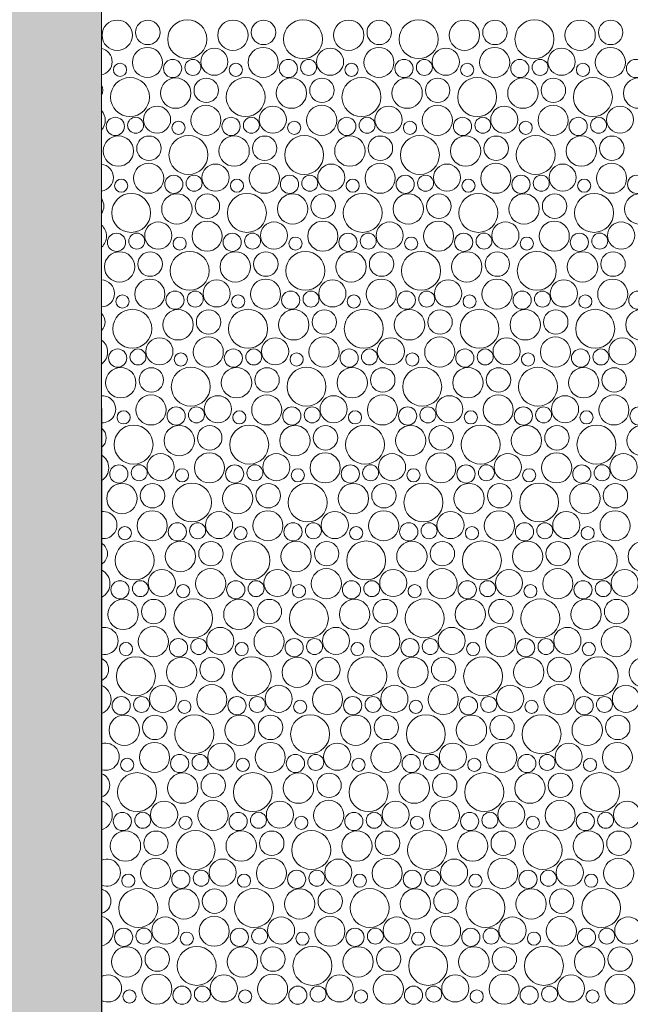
# Model space of a CAD drawing. Header units: metres. Extents: x -167 to 262, y -186 to 508.
# Tile 163 of 256: x 59.21 to 61.12, y 19.76 to 22.85. Entities that reach past the tile are written whole.
import ezdxf

# ---------------------------------------------------------------- set-up
doc = ezdxf.new("R2010")
doc.units = ezdxf.units.M
doc.header["$MEASUREMENT"] = 0
doc.layers.add('60 Auffüllung', color=7, linetype='Continuous')

# ---------------------------------------------------------------- blocks, each defined once
blk = doc.blocks.new('*X54', base_point=(27236.1321, 33357.279))
at = {"layer": '60 Auffüllung', "color": 7, "linetype": 'Continuous', "lineweight": 18, "true_color": 0xefefef}
for centre, radius in [((59.512, 22.8043), 0.0477), ((59.608, 22.8131), 0.0384), ((59.7321, 22.7919), 0.0612), ((59.8757, 22.8043), 0.0477), ((59.9717, 22.8131), 0.0384), ((60.0958, 22.7919), 0.0612), ((60.2394, 22.8043), 0.0477), ((60.3354, 22.8131), 0.0384), ((60.4595, 22.7919), 0.0612), ((60.6031, 22.8043), 0.0477), ((60.6991, 22.8131), 0.0384), ((60.8232, 22.7919), 0.0612), ((60.9668, 22.8043), 0.0477), ((61.0628, 22.8131), 0.0384), ((59.607, 22.7188), 0.0473), ((59.8172, 22.7209), 0.0426), ((59.9707, 22.7188), 0.0473), ((60.1809, 22.7209), 0.0426), ((60.3344, 22.7188), 0.0473), ((60.5446, 22.7209), 0.0426), ((60.6981, 22.7188), 0.0473), ((60.9083, 22.7209), 0.0426), ((61.0618, 22.7188), 0.0473), ((59.5209, 22.6955), 0.0207), ((59.686, 22.6997), 0.0286), ((59.7498, 22.7032), 0.0251), ((59.8846, 22.6955), 0.0207), ((60.0497, 22.6997), 0.0286), ((60.1135, 22.7032), 0.0251), ((60.2483, 22.6955), 0.0207), ((60.4134, 22.6997), 0.0286), ((60.4772, 22.7032), 0.0251), ((60.612, 22.6955), 0.0207), ((60.7771, 22.6997), 0.0286), ((60.841, 22.7032), 0.0251), ((60.9757, 22.6955), 0.0207), ((61.1408, 22.6997), 0.0286), ((59.5521, 22.6099), 0.0612), ((59.6957, 22.6223), 0.0477), ((59.7917, 22.6311), 0.0384), ((59.9158, 22.6099), 0.0612), ((60.0594, 22.6223), 0.0477), ((60.1554, 22.6311), 0.0384), ((60.2795, 22.6099), 0.0612), ((60.4231, 22.6223), 0.0477), ((60.5191, 22.6311), 0.0384), ((60.6432, 22.6099), 0.0612), ((60.7868, 22.6223), 0.0477), ((60.8828, 22.6311), 0.0384), ((61.0069, 22.6099), 0.0612), ((61.1505, 22.6223), 0.0477), ((59.6372, 22.5389), 0.0426), ((59.7907, 22.5368), 0.0473), ((60.0009, 22.5389), 0.0426), ((60.1544, 22.5368), 0.0473), ((60.3646, 22.5389), 0.0426), ((60.5181, 22.5368), 0.0473), ((60.7283, 22.5389), 0.0426), ((60.8818, 22.5368), 0.0473), ((61.092, 22.5389), 0.0426), ((59.506, 22.5177), 0.0286), ((59.5698, 22.5212), 0.0251), ((59.7046, 22.5135), 0.0207), ((59.8697, 22.5177), 0.0286), ((59.9335, 22.5212), 0.0251), ((60.0683, 22.5135), 0.0207), ((60.2334, 22.5177), 0.0286), ((60.2972, 22.5212), 0.0251), ((60.432, 22.5135), 0.0207), ((60.5971, 22.5177), 0.0286), ((60.661, 22.5212), 0.0251), ((60.7957, 22.5135), 0.0207), ((60.9608, 22.5177), 0.0286), ((61.0247, 22.5212), 0.0251), ((59.5157, 22.4403), 0.0477), ((59.6117, 22.4491), 0.0384), ((59.7358, 22.4279), 0.0612), ((59.8794, 22.4403), 0.0477), ((59.9754, 22.4491), 0.0384), ((60.0995, 22.4279), 0.0612), ((60.2431, 22.4403), 0.0477), ((60.3391, 22.4491), 0.0384), ((60.4632, 22.4279), 0.0612), ((60.6068, 22.4403), 0.0477), ((60.7028, 22.4491), 0.0384), ((60.8269, 22.4279), 0.0612), ((60.9705, 22.4403), 0.0477), ((61.0665, 22.4491), 0.0384), ((59.6107, 22.3548), 0.0473), ((59.9744, 22.3548), 0.0473), ((60.3381, 22.3548), 0.0473), ((60.7018, 22.3548), 0.0473), ((61.0655, 22.3548), 0.0473), ((59.8209, 22.3569), 0.0426), ((60.1846, 22.3569), 0.0426), ((60.5483, 22.3569), 0.0426), ((60.912, 22.3569), 0.0426), ((59.5246, 22.3315), 0.0207), ((59.6897, 22.3357), 0.0286), ((59.7535, 22.3392), 0.0251), ((59.8883, 22.3315), 0.0207), ((60.0534, 22.3357), 0.0286), ((60.1172, 22.3392), 0.0251), ((60.252, 22.3315), 0.0207), ((60.4171, 22.3357), 0.0286), ((60.481, 22.3392), 0.0251), ((60.6157, 22.3315), 0.0207), ((60.7808, 22.3357), 0.0286), ((60.8447, 22.3392), 0.0251), ((60.9794, 22.3315), 0.0207), ((61.1445, 22.3357), 0.0286), ((59.5558, 22.2459), 0.0612), ((59.6994, 22.2583), 0.0477), ((59.7954, 22.2671), 0.0384), ((59.9195, 22.2459), 0.0612), ((60.0631, 22.2583), 0.0477), ((60.1591, 22.2671), 0.0384), ((60.2832, 22.2459), 0.0612), ((60.4268, 22.2583), 0.0477), ((60.5228, 22.2671), 0.0384), ((60.6469, 22.2459), 0.0612), ((60.7905, 22.2583), 0.0477), ((60.8865, 22.2671), 0.0384), ((61.0106, 22.2459), 0.0612), ((61.1542, 22.2583), 0.0477), ((59.6409, 22.1749), 0.0426), ((59.7944, 22.1728), 0.0473), ((60.0046, 22.1749), 0.0426), ((60.1581, 22.1728), 0.0473), ((60.3683, 22.1749), 0.0426), ((60.5218, 22.1728), 0.0473), ((60.732, 22.1749), 0.0426), ((60.8855, 22.1728), 0.0473), ((61.0957, 22.1749), 0.0426), ((59.5097, 22.1537), 0.0286), ((59.5735, 22.1572), 0.0251), ((59.7083, 22.1495), 0.0207), ((59.8734, 22.1537), 0.0286), ((59.9372, 22.1572), 0.0251), ((60.072, 22.1495), 0.0207), ((60.2371, 22.1537), 0.0286), ((60.301, 22.1572), 0.0251), ((60.4357, 22.1495), 0.0207), ((60.6008, 22.1537), 0.0286), ((60.6647, 22.1572), 0.0251), ((60.7994, 22.1495), 0.0207), ((60.9645, 22.1537), 0.0286), ((61.0284, 22.1572), 0.0251), ((59.5194, 22.0763), 0.0477), ((59.6154, 22.0851), 0.0384), ((59.7395, 22.0639), 0.0612), ((59.8831, 22.0763), 0.0477), ((59.9791, 22.0851), 0.0384), ((60.1032, 22.0639), 0.0612), ((60.2468, 22.0763), 0.0477), ((60.3428, 22.0851), 0.0384), ((60.4669, 22.0639), 0.0612), ((60.6105, 22.0763), 0.0477), ((60.7065, 22.0851), 0.0384), ((60.8306, 22.0639), 0.0612), ((60.9742, 22.0763), 0.0477), ((61.0702, 22.0851), 0.0384), ((59.6144, 21.9908), 0.0473), ((59.8246, 21.9929), 0.0426), ((59.9781, 21.9908), 0.0473), ((60.1883, 21.9929), 0.0426), ((60.3418, 21.9908), 0.0473), ((60.552, 21.9929), 0.0426), ((60.7055, 21.9908), 0.0473), ((60.9157, 21.9929), 0.0426), ((61.0692, 21.9908), 0.0473), ((59.6934, 21.9717), 0.0286), ((59.7572, 21.9752), 0.0251), ((60.0571, 21.9717), 0.0286), ((60.121, 21.9752), 0.0251), ((60.4208, 21.9717), 0.0286), ((60.4847, 21.9752), 0.0251), ((60.7845, 21.9717), 0.0286), ((60.8484, 21.9752), 0.0251), ((61.1482, 21.9717), 0.0286), ((59.5283, 21.9675), 0.0207), ((59.892, 21.9675), 0.0207), ((60.2557, 21.9675), 0.0207), ((60.6194, 21.9675), 0.0207), ((60.9831, 21.9675), 0.0207), ((59.5595, 21.8819), 0.0612), ((59.7031, 21.8943), 0.0477), ((59.7991, 21.9031), 0.0384), ((59.9232, 21.8819), 0.0612), ((60.0668, 21.8943), 0.0477), ((60.1628, 21.9031), 0.0384), ((60.2869, 21.8819), 0.0612), ((60.4305, 21.8943), 0.0477), ((60.5265, 21.9031), 0.0384), ((60.6506, 21.8819), 0.0612), ((60.7942, 21.8943), 0.0477), ((60.8902, 21.9031), 0.0384), ((61.0143, 21.8819), 0.0612), ((61.1579, 21.8943), 0.0477), ((59.6446, 21.8109), 0.0426), ((59.7981, 21.8088), 0.0473), ((60.0083, 21.8109), 0.0426), ((60.1618, 21.8088), 0.0473), ((60.372, 21.8109), 0.0426), ((60.5255, 21.8088), 0.0473), ((60.7357, 21.8109), 0.0426), ((60.8892, 21.8088), 0.0473), ((61.0994, 21.8109), 0.0426), ((59.5134, 21.7897), 0.0286), ((59.5772, 21.7932), 0.0251), ((59.8771, 21.7897), 0.0286), ((59.941, 21.7932), 0.0251), ((60.2408, 21.7897), 0.0286), ((60.3047, 21.7932), 0.0251), ((60.6045, 21.7897), 0.0286), ((60.6684, 21.7932), 0.0251), ((60.9682, 21.7897), 0.0286), ((61.0321, 21.7932), 0.0251), ((59.712, 21.7855), 0.0207), ((60.0757, 21.7855), 0.0207), ((60.4394, 21.7855), 0.0207), ((60.8031, 21.7855), 0.0207), ((59.5231, 21.7123), 0.0477), ((59.6191, 21.7211), 0.0384), ((59.7432, 21.6999), 0.0612), ((59.8868, 21.7123), 0.0477), ((59.9828, 21.7211), 0.0384), ((60.1069, 21.6999), 0.0612), ((60.2505, 21.7123), 0.0477), ((60.3465, 21.7211), 0.0384), ((60.4706, 21.6999), 0.0612), ((60.6142, 21.7123), 0.0477), ((60.7102, 21.7211), 0.0384), ((60.8343, 21.6999), 0.0612), ((60.9779, 21.7123), 0.0477), ((61.0739, 21.7211), 0.0384), ((59.6181, 21.6268), 0.0473), ((59.8283, 21.629), 0.0426), ((59.9818, 21.6268), 0.0473), ((60.192, 21.629), 0.0426), ((60.3455, 21.6268), 0.0473), ((60.5557, 21.629), 0.0426), ((60.7092, 21.6268), 0.0473), ((60.9194, 21.629), 0.0426), ((61.0729, 21.6268), 0.0473), ((59.6971, 21.6077), 0.0286), ((59.761, 21.6112), 0.0251), ((60.0608, 21.6077), 0.0286), ((60.1247, 21.6112), 0.0251), ((60.4245, 21.6077), 0.0286), ((60.4884, 21.6112), 0.0251), ((60.7882, 21.6077), 0.0286), ((60.8521, 21.6112), 0.0251), ((61.152, 21.6077), 0.0286), ((59.532, 21.6035), 0.0207), ((59.8957, 21.6035), 0.0207), ((60.2594, 21.6035), 0.0207), ((60.6231, 21.6035), 0.0207), ((60.9868, 21.6035), 0.0207), ((59.5632, 21.5179), 0.0612), ((59.7068, 21.5303), 0.0477), ((59.8028, 21.5392), 0.0384), ((59.9269, 21.5179), 0.0612), ((60.0705, 21.5303), 0.0477), ((60.1665, 21.5392), 0.0384), ((60.2906, 21.5179), 0.0612), ((60.4342, 21.5303), 0.0477), ((60.5302, 21.5392), 0.0384), ((60.6543, 21.5179), 0.0612), ((60.7979, 21.5303), 0.0477), ((60.8939, 21.5392), 0.0384), ((61.0181, 21.5179), 0.0612), ((61.1616, 21.5303), 0.0477), ((59.6483, 21.447), 0.0426), ((59.8018, 21.4448), 0.0473), ((60.012, 21.447), 0.0426), ((60.1655, 21.4448), 0.0473), ((60.3757, 21.447), 0.0426), ((60.5292, 21.4448), 0.0473), ((60.7394, 21.447), 0.0426), ((60.8929, 21.4448), 0.0473), ((61.1032, 21.447), 0.0426), ((59.5171, 21.4257), 0.0286), ((59.581, 21.4292), 0.0251), ((59.7157, 21.4215), 0.0207), ((59.8808, 21.4257), 0.0286), ((59.9447, 21.4292), 0.0251), ((60.0794, 21.4215), 0.0207), ((60.2445, 21.4257), 0.0286), ((60.3084, 21.4292), 0.0251), ((60.4431, 21.4215), 0.0207), ((60.6082, 21.4257), 0.0286), ((60.6721, 21.4292), 0.0251), ((60.8068, 21.4215), 0.0207), ((60.972, 21.4257), 0.0286), ((61.0358, 21.4292), 0.0251), ((59.5268, 21.3483), 0.0477), ((59.6228, 21.3572), 0.0384), ((59.7469, 21.3359), 0.0612), ((59.8905, 21.3483), 0.0477), ((59.9865, 21.3572), 0.0384), ((60.1106, 21.3359), 0.0612), ((60.2542, 21.3483), 0.0477), ((60.3502, 21.3572), 0.0384), ((60.4743, 21.3359), 0.0612), ((60.6179, 21.3483), 0.0477), ((60.7139, 21.3572), 0.0384), ((60.8381, 21.3359), 0.0612), ((60.9816, 21.3483), 0.0477), ((61.0777, 21.3572), 0.0384), ((59.6218, 21.2628), 0.0473), ((59.832, 21.265), 0.0426), ((59.9855, 21.2628), 0.0473), ((60.1957, 21.265), 0.0426), ((60.3492, 21.2628), 0.0473), ((60.5594, 21.265), 0.0426), ((60.7129, 21.2628), 0.0473), ((60.9232, 21.265), 0.0426), ((61.0766, 21.2628), 0.0473), ((59.5357, 21.2395), 0.0207), ((59.7008, 21.2437), 0.0286), ((59.7647, 21.2472), 0.0251), ((59.8994, 21.2395), 0.0207), ((60.0645, 21.2437), 0.0286), ((60.1284, 21.2472), 0.0251), ((60.2631, 21.2395), 0.0207), ((60.4282, 21.2437), 0.0286), ((60.4921, 21.2472), 0.0251), ((60.6268, 21.2395), 0.0207), ((60.792, 21.2437), 0.0286), ((60.8558, 21.2472), 0.0251), ((60.9905, 21.2395), 0.0207), ((59.5669, 21.1539), 0.0612), ((59.7105, 21.1663), 0.0477), ((59.8065, 21.1752), 0.0384), ((59.9306, 21.1539), 0.0612), ((60.0742, 21.1663), 0.0477), ((60.1702, 21.1752), 0.0384), ((60.2943, 21.1539), 0.0612), ((60.4379, 21.1663), 0.0477), ((60.5339, 21.1752), 0.0384), ((60.6581, 21.1539), 0.0612), ((60.8016, 21.1663), 0.0477), ((60.8977, 21.1752), 0.0384), ((61.0218, 21.1539), 0.0612), ((61.1653, 21.1663), 0.0477), ((59.652, 21.083), 0.0426), ((59.8055, 21.0808), 0.0473), ((60.0157, 21.083), 0.0426), ((60.1692, 21.0808), 0.0473), ((60.3794, 21.083), 0.0426), ((60.5329, 21.0808), 0.0473), ((60.7432, 21.083), 0.0426), ((60.8966, 21.0808), 0.0473), ((61.1069, 21.083), 0.0426), ((59.5208, 21.0617), 0.0286), ((59.5847, 21.0652), 0.0251), ((59.7194, 21.0575), 0.0207), ((59.8845, 21.0617), 0.0286), ((59.9484, 21.0652), 0.0251), ((60.0831, 21.0575), 0.0207), ((60.2482, 21.0617), 0.0286), ((60.3121, 21.0652), 0.0251), ((60.4468, 21.0575), 0.0207), ((60.612, 21.0617), 0.0286), ((60.6758, 21.0652), 0.0251), ((60.8105, 21.0575), 0.0207), ((60.9757, 21.0617), 0.0286), ((61.0395, 21.0652), 0.0251), ((59.5305, 20.9843), 0.0477), ((59.6265, 20.9932), 0.0384), ((59.7506, 20.9719), 0.0612), ((59.8942, 20.9843), 0.0477), ((59.9902, 20.9932), 0.0384), ((60.1143, 20.9719), 0.0612), ((60.2579, 20.9843), 0.0477), ((60.3539, 20.9932), 0.0384), ((60.4781, 20.9719), 0.0612), ((60.6216, 20.9843), 0.0477), ((60.7177, 20.9932), 0.0384), ((60.8418, 20.9719), 0.0612), ((60.9853, 20.9843), 0.0477), ((61.0814, 20.9932), 0.0384), ((59.6255, 20.8988), 0.0473), ((59.9892, 20.8988), 0.0473), ((60.3529, 20.8988), 0.0473), ((60.7166, 20.8988), 0.0473), ((61.0803, 20.8988), 0.0473), ((59.8357, 20.901), 0.0426), ((60.1994, 20.901), 0.0426), ((60.5632, 20.901), 0.0426), ((60.9269, 20.901), 0.0426), ((59.5394, 20.8755), 0.0207), ((59.7045, 20.8797), 0.0286), ((59.7684, 20.8832), 0.0251), ((59.9031, 20.8755), 0.0207), ((60.0682, 20.8797), 0.0286), ((60.1321, 20.8832), 0.0251), ((60.2668, 20.8755), 0.0207), ((60.432, 20.8797), 0.0286), ((60.4958, 20.8832), 0.0251), ((60.6305, 20.8755), 0.0207), ((60.7957, 20.8797), 0.0286), ((60.8595, 20.8832), 0.0251), ((60.9942, 20.8755), 0.0207), ((59.5706, 20.7899), 0.0612), ((59.7142, 20.8023), 0.0477), ((59.8102, 20.8112), 0.0384), ((59.9343, 20.7899), 0.0612), ((60.0779, 20.8023), 0.0477), ((60.1739, 20.8112), 0.0384), ((60.2981, 20.7899), 0.0612), ((60.4416, 20.8023), 0.0477), ((60.5377, 20.8112), 0.0384), ((60.6618, 20.7899), 0.0612), ((60.8053, 20.8023), 0.0477), ((60.9014, 20.8112), 0.0384), ((61.0255, 20.7899), 0.0612), ((61.169, 20.8023), 0.0477), ((59.6557, 20.719), 0.0426), ((59.8092, 20.7168), 0.0473), ((60.0194, 20.719), 0.0426), ((60.1729, 20.7168), 0.0473), ((60.3832, 20.719), 0.0426), ((60.5366, 20.7168), 0.0473), ((60.7469, 20.719), 0.0426), ((60.9003, 20.7168), 0.0473), ((61.1106, 20.719), 0.0426), ((59.5245, 20.6977), 0.0286), ((59.5884, 20.7012), 0.0251), ((59.7231, 20.6936), 0.0207), ((59.8882, 20.6977), 0.0286), ((59.9521, 20.7012), 0.0251), ((60.0868, 20.6936), 0.0207), ((60.252, 20.6977), 0.0286), ((60.3158, 20.7012), 0.0251), ((60.4505, 20.6936), 0.0207), ((60.6157, 20.6977), 0.0286), ((60.6795, 20.7012), 0.0251), ((60.8142, 20.6936), 0.0207), ((60.9794, 20.6977), 0.0286), ((61.0432, 20.7012), 0.0251), ((59.5342, 20.6204), 0.0477), ((59.6302, 20.6292), 0.0384), ((59.7543, 20.6079), 0.0612), ((59.8979, 20.6204), 0.0477), ((59.9939, 20.6292), 0.0384), ((60.1181, 20.6079), 0.0612), ((60.2616, 20.6204), 0.0477), ((60.3577, 20.6292), 0.0384), ((60.4818, 20.6079), 0.0612), ((60.6253, 20.6204), 0.0477), ((60.7214, 20.6292), 0.0384), ((60.8455, 20.6079), 0.0612), ((60.989, 20.6204), 0.0477), ((61.0851, 20.6292), 0.0384), ((59.6292, 20.5348), 0.0473), ((59.8394, 20.537), 0.0426), ((59.9929, 20.5348), 0.0473), ((60.2032, 20.537), 0.0426), ((60.3566, 20.5348), 0.0473), ((60.5669, 20.537), 0.0426), ((60.7203, 20.5348), 0.0473), ((60.9306, 20.537), 0.0426), ((61.084, 20.5348), 0.0473), ((59.7082, 20.5157), 0.0286), ((59.7721, 20.5192), 0.0251), ((60.072, 20.5157), 0.0286), ((60.1358, 20.5192), 0.0251), ((60.4357, 20.5157), 0.0286), ((60.4995, 20.5192), 0.0251), ((60.7994, 20.5157), 0.0286), ((60.8632, 20.5192), 0.0251), ((59.5431, 20.5116), 0.0207), ((59.9068, 20.5116), 0.0207), ((60.2705, 20.5116), 0.0207), ((60.6342, 20.5116), 0.0207), ((60.9979, 20.5116), 0.0207), ((59.5743, 20.4259), 0.0612), ((59.7179, 20.4384), 0.0477), ((59.8139, 20.4472), 0.0384), ((59.9381, 20.4259), 0.0612), ((60.0816, 20.4384), 0.0477), ((60.1777, 20.4472), 0.0384), ((60.3018, 20.4259), 0.0612), ((60.4453, 20.4384), 0.0477), ((60.5414, 20.4472), 0.0384), ((60.6655, 20.4259), 0.0612), ((60.809, 20.4384), 0.0477), ((60.9051, 20.4472), 0.0384), ((61.0292, 20.4259), 0.0612), ((59.6594, 20.355), 0.0426), ((59.8129, 20.3528), 0.0473), ((60.0232, 20.355), 0.0426), ((60.1766, 20.3528), 0.0473), ((60.3869, 20.355), 0.0426), ((60.5403, 20.3528), 0.0473), ((60.7506, 20.355), 0.0426), ((60.904, 20.3528), 0.0473), ((61.1143, 20.355), 0.0426), ((59.5282, 20.3337), 0.0286), ((59.5921, 20.3373), 0.0251), ((59.892, 20.3337), 0.0286), ((59.9558, 20.3373), 0.0251), ((60.2557, 20.3337), 0.0286), ((60.3195, 20.3373), 0.0251), ((60.6194, 20.3337), 0.0286), ((60.6832, 20.3373), 0.0251), ((60.9831, 20.3337), 0.0286), ((61.0469, 20.3373), 0.0251), ((59.7268, 20.3296), 0.0207), ((60.0905, 20.3296), 0.0207), ((60.4542, 20.3296), 0.0207), ((60.8179, 20.3296), 0.0207), ((59.5379, 20.2564), 0.0477), ((59.6339, 20.2652), 0.0384), ((59.7581, 20.2439), 0.0612), ((59.9016, 20.2564), 0.0477), ((59.9977, 20.2652), 0.0384), ((60.1218, 20.2439), 0.0612), ((60.2653, 20.2564), 0.0477), ((60.3614, 20.2652), 0.0384), ((60.4855, 20.2439), 0.0612), ((60.629, 20.2564), 0.0477), ((60.7251, 20.2652), 0.0384), ((60.8492, 20.2439), 0.0612), ((60.9927, 20.2564), 0.0477), ((61.0888, 20.2652), 0.0384), ((59.6329, 20.1708), 0.0473), ((59.8432, 20.173), 0.0426), ((59.9966, 20.1708), 0.0473), ((60.2069, 20.173), 0.0426), ((60.3603, 20.1708), 0.0473), ((60.5706, 20.173), 0.0426), ((60.724, 20.1708), 0.0473), ((60.9343, 20.173), 0.0426), ((61.0878, 20.1708), 0.0473), ((59.712, 20.1517), 0.0286), ((59.7758, 20.1553), 0.0251), ((60.0757, 20.1517), 0.0286), ((60.1395, 20.1553), 0.0251), ((60.4394, 20.1517), 0.0286), ((60.5032, 20.1553), 0.0251), ((60.8031, 20.1517), 0.0286), ((60.8669, 20.1553), 0.0251), ((59.5468, 20.1476), 0.0207), ((59.9105, 20.1476), 0.0207), ((60.2742, 20.1476), 0.0207), ((60.6379, 20.1476), 0.0207), ((61.0017, 20.1476), 0.0207), ((59.5781, 20.0619), 0.0612), ((59.7216, 20.0744), 0.0477), ((59.8177, 20.0832), 0.0384), ((59.9418, 20.0619), 0.0612), ((60.0853, 20.0744), 0.0477), ((60.1814, 20.0832), 0.0384), ((60.3055, 20.0619), 0.0612), ((60.449, 20.0744), 0.0477), ((60.5451, 20.0832), 0.0384), ((60.6692, 20.0619), 0.0612), ((60.8127, 20.0744), 0.0477), ((60.9088, 20.0832), 0.0384), ((61.0329, 20.0619), 0.0612), ((59.6632, 19.991), 0.0426), ((59.8166, 19.9888), 0.0473), ((60.0269, 19.991), 0.0426), ((60.1803, 19.9888), 0.0473), ((60.3906, 19.991), 0.0426), ((60.544, 19.9888), 0.0473), ((60.7543, 19.991), 0.0426), ((60.9078, 19.9888), 0.0473), ((61.118, 19.991), 0.0426), ((59.532, 19.9697), 0.0286), ((59.5958, 19.9733), 0.0251), ((59.8957, 19.9697), 0.0286), ((59.9595, 19.9733), 0.0251), ((60.2594, 19.9697), 0.0286), ((60.3232, 19.9733), 0.0251), ((60.6231, 19.9697), 0.0286), ((60.6869, 19.9733), 0.0251), ((60.9868, 19.9697), 0.0286), ((61.0506, 19.9733), 0.0251), ((59.7305, 19.9656), 0.0207), ((60.0942, 19.9656), 0.0207), ((60.4579, 19.9656), 0.0207), ((60.8217, 19.9656), 0.0207), ((59.5416, 19.8924), 0.0477), ((59.6377, 19.9012), 0.0384), ((59.7618, 19.8799), 0.0612), ((59.9053, 19.8924), 0.0477), ((60.0014, 19.9012), 0.0384), ((60.1255, 19.8799), 0.0612), ((60.269, 19.8924), 0.0477), ((60.3651, 19.9012), 0.0384), ((60.4892, 19.8799), 0.0612), ((60.6327, 19.8924), 0.0477), ((60.7288, 19.9012), 0.0384), ((60.8529, 19.8799), 0.0612), ((60.9964, 19.8924), 0.0477), ((61.0925, 19.9012), 0.0384), ((59.6366, 19.8068), 0.0473), ((59.8469, 19.809), 0.0426), ((60.0003, 19.8068), 0.0473), ((60.2106, 19.809), 0.0426), ((60.364, 19.8068), 0.0473), ((60.5743, 19.809), 0.0426), ((60.7278, 19.8068), 0.0473), ((60.938, 19.809), 0.0426), ((61.0915, 19.8068), 0.0473), ((59.5505, 19.7836), 0.0207), ((59.7157, 19.7877), 0.0286), ((59.7795, 19.7913), 0.0251), ((59.9142, 19.7836), 0.0207), ((60.0794, 19.7877), 0.0286), ((60.1432, 19.7913), 0.0251), ((60.2779, 19.7836), 0.0207), ((60.4431, 19.7877), 0.0286), ((60.5069, 19.7913), 0.0251), ((60.6417, 19.7836), 0.0207), ((60.8068, 19.7877), 0.0286), ((60.8706, 19.7913), 0.0251), ((61.0054, 19.7836), 0.0207)]:
    blk.add_circle(centre, radius, dxfattribs=at)
for centre, radius, start, end in [((59.4535, 22.7209), 0.0426, 282.4032, 77.6297), ((59.428, 22.6311), 0.0384, 334.6505, 25.3824), ((59.427, 22.5368), 0.0473, 319.0151, 41.0178), ((59.4572, 22.3569), 0.0426, 277.4765, 82.5564), ((59.4317, 22.2671), 0.0384, 324.0783, 35.9546), ((59.4307, 22.1728), 0.0473, 312.7456, 47.2873), ((59.4609, 21.9929), 0.0426, 272.6047, 87.4282), ((59.4354, 21.9031), 0.0384, 315.718, 44.3149), ((59.4344, 21.8088), 0.0473, 307.0565, 52.9764), ((59.4646, 21.629), 0.0426, 267.7517, 92.2812), ((59.4391, 21.5392), 0.0384, 308.4622, 51.5707), ((59.4381, 21.4448), 0.0473, 301.7664, 58.2665), ((59.4683, 21.265), 0.0426, 262.8824, 97.1506), ((59.4428, 21.1752), 0.0384, 301.8757, 58.1572), ((59.4418, 21.0808), 0.0473, 296.7635, 63.2694), ((59.472, 20.901), 0.0426, 257.9605, 102.0725), ((59.4465, 20.8112), 0.0384, 295.7315, 64.3015), ((59.4455, 20.7168), 0.0473, 291.9723, 68.0606), ((59.4757, 20.537), 0.0426, 252.9463, 107.0867), ((59.4502, 20.4472), 0.0384, 289.8906, 70.1423), ((59.4492, 20.3528), 0.0473, 287.3379, 72.695), ((59.4794, 20.173), 0.0426, 247.7931, 112.2398), ((59.4539, 20.0832), 0.0384, 284.2584, 75.7745), ((59.4529, 19.9888), 0.0473, 282.8178, 77.2151), ((59.4832, 19.809), 0.0426, 242.4424, 117.5905)]:
    blk.add_arc(centre, radius, start, end, dxfattribs=at)

msp = doc.modelspace()

# ---------------------------------------------------------------- hatches: boundary and pattern name
at = {"layer": '60 Auffüllung', "linetype": 'Continuous', "lineweight": 18, "true_color": 0xefefef}
h = msp.add_hatch(dxfattribs=at)
h.set_pattern_fill('Erde_1_0001', style=0, pattern_type=2)
h.set_pattern_definition([(0, (27236.1321, 33357.27905), (0, 0.779422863), [0.04875, -0.40125]), (0, (27236.3571, 33357.66876), (0, 0.779422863), [0.04875, -0.40125]), (60, (27236.1321, 33357.27905), (-0.675, 0.389711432), [0.04875, -0.40125]), (60, (27236.5821, 33357.27905), (-0.675, 0.389711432), [0.04875, -0.40125]), (120, (27236.18084, 33357.27905), (0.675, 0.389711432), [0.04875, -0.40125]), (120, (27236.63084, 33357.27905), (0.675, 0.389711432), [0.04875, -0.40125]), (0, (27236.1321, 33357.35405), (0, 0.15), [0, -0.15, 0, -0.225]), (45, (27236.2071, 33357.35405), (-0.1060660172, 0.1060660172), [0, -0.1125, 0, -0.1875])])
h.paths.add_polyline_path([(2.3366, 24.8593), (2.3419, 13.496, 0.033836), (8.8613, 14.0911, 0.026308), (13.8582, 15.1616, -0.024635), (17.3411, 16.2775), (17.3411, 24.6258), (15.3411, 24.6258), (15.3411, 30.4887), (17.3411, 30.4887), (17.3411, 43.9997), (58.1625, 43.9997), (58.1625, 45.7494), (101.6632, 45.7486), (101.6702, 49.0078), (2.342, 49.0078)])
h.paths.add_polyline_path([(9.5982, 27.1903), (4.651, 27.1903), (4.651, 42.9257), (4.651, 43.8257), (9.5982, 43.8257), (9.5982, 42.9257)], flags=0)
h.paths.add_polyline_path([(14.4618, 25.704, -0.414214), (13.8618, 26.304, -0.414214), (14.4618, 26.904, -0.414214), (15.0618, 26.304, -0.414214)], flags=0)
h = msp.add_hatch(dxfattribs=at)
h.set_pattern_fill('Gras_0001', style=0, pattern_type=2)
h.set_pattern_definition([(90, (27236.1321, 33357.27905), (-0.6, 0), [0.0866025, -0.259808]), (90, (27236.4321, 33357.45225), (-0.6, 0), [0.0866025, -0.259808]), (30, (27236.1321, 33357.27905), (-0.3, 0.519615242), [0.0866025, -0.259808]), (30, (27236.1321, 33357.62546), (-0.3, 0.519615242), [0.0866025, -0.259808]), (150, (27236.1321, 33357.27905), (0.3, 0.519615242), [0.0866025, -0.259808]), (150, (27236.1321, 33357.62546), (0.3, 0.519615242), [0.0866025, -0.259808])])
h.paths.add_polyline_path([(38.1463, 13.7223), (45.9833, 13.9179), (59.4652, 13.8989), (59.4625, 15.6247), (59.4625, 23.1797), (48.2276, 23.1797), (48.2276, 25.1797), (40.1468, 25.1797), (40.1468, 19.3451)])

# ---------------------------------------------------------------- linework, layer by layer
at = {"layer": '60 Auffüllung', "color": 8, "linetype": 'Continuous', "lineweight": 18, "flags": 128}
for points in [[(58.1625, 43.9997), (58.1625, 45.7501), (66.6638, 45.7501), (66.6619, 37.5), (66.663, 36.0005), (66.6657, 18.7482), (66.6671, 13.9007), (59.4652, 13.8989), (59.4625, 23.1797), (59.4625, 37.0289), (58.1625, 37.0289)], [(38.1463, 13.7223), (40.1468, 19.3451), (40.1468, 25.1797), (48.2276, 25.1797), (48.2276, 23.1797), (59.4625, 23.1797), (59.4625, 15.6247), (59.4652, 13.8989), (45.9833, 13.9179)]]:
    msp.add_lwpolyline(points, close=True, dxfattribs=at)

# ---------------------------------------------------------------- block references
at = {"layer": '60 Auffüllung', "color": 8, "lineweight": 18}
msp.add_blockref('*X54', (27236.1321, 33357.279), dxfattribs=at)

doc.saveas('drawing.dxf')
